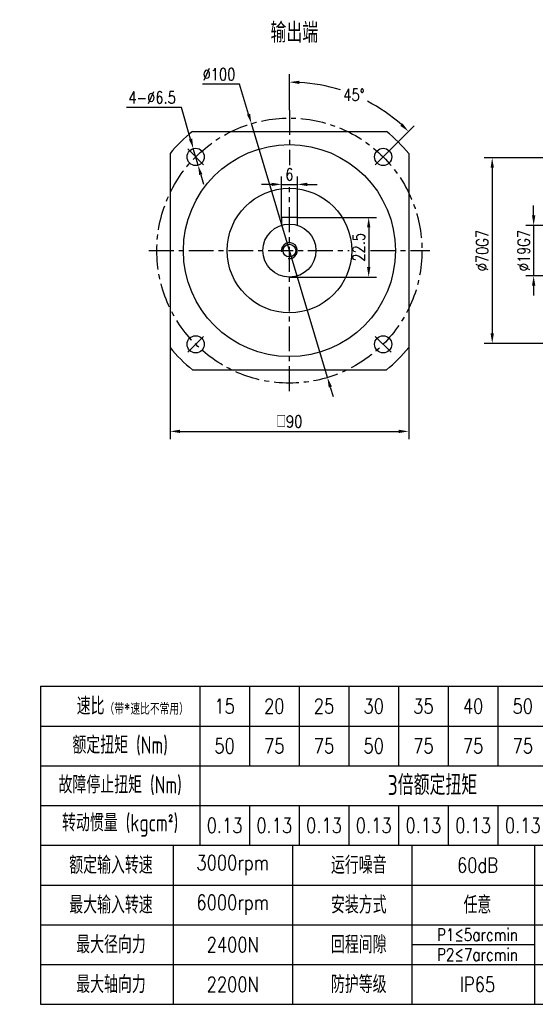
# Model space of a CAD drawing. Header units: inches. Extents: x 30 to 601, y 7 to 381.
# Tile 1 of 3: x 30 to 224, y 7 to 379. Entities that reach past the tile are written whole.
import ezdxf

# ---------------------------------------------------------------- set-up
doc = ezdxf.new("R2010")
doc.units = ezdxf.units.IN
doc.header["$LTSCALE"] = 15
doc.header["$MEASUREMENT"] = 0
doc.linetypes.add('CENTER', pattern=[2, 1.25, -0.25, 0.25, -0.25])
for name, color, linetype in [('1轮廓实线层', 7, 'Continuous'), ('2细线层', 4, 'Continuous'), ('3中心线层', 1, 'CENTER'), ('6文字层', 3, 'Continuous'), ('7标注层', 4, 'Continuous')]:
    doc.layers.add(name, color=color, linetype=linetype)
doc.styles.add('PC_TEXTSTYLE', font='isocp.shx', dxfattribs={"width": 0.8, "bigfont": 'HZFS.SHX'})
doc.styles.add('TH_GBDIM', font='romans.shx', dxfattribs={"width": 0.8, "bigfont": 'gbcbig.shx'})
doc.dimstyles.new('直径标注A3', dxfattribs={"dimscale": 1.5, "dimtxt": 3.5, "dimasz": 3, "dimexe": 2, "dimexo": 0.0625, "dimgap": 1, "dimtad": 1, "dimtih": 1, "dimtoh": 1, "dimdsep": 46, "dimtxsty": 'PC_TEXTSTYLE', "dimsah": 1, "dimcen": 0.09, "dimclrt": 3, "dimadec": 0, "dimazin": 0, "dimtfac": 0.7, "dimtmove": 0, "dimatfit": 0, "dimfxl": 1, "dimtzin": 0, "dimarcsym": 0})
doc.dimstyles.new('线性标注', dxfattribs={"dimscale": 1.5, "dimtxt": 2.5, "dimasz": 3, "dimexe": 2, "dimexo": 0, "dimgap": 1, "dimtad": 1, "dimdsep": 46, "dimtxsty": 'PC_TEXTSTYLE', "dimsah": 1, "dimcen": 0.09, "dimclrt": 3, "dimadec": 0, "dimazin": 0, "dimtfac": 0.7, "dimtix": 1, "dimtmove": 0, "dimatfit": 0, "dimfxl": 1, "dimtzin": 0, "dimarcsym": 0})
doc.dimstyles.new('角度标注', dxfattribs={"dimscale": 1.5, "dimtxt": 3.5, "dimasz": 3, "dimexe": 2, "dimexo": 0, "dimgap": 1, "dimtad": 1, "dimtih": 1, "dimtoh": 1, "dimdsep": 46, "dimtxsty": 'PC_TEXTSTYLE', "dimsah": 1, "dimcen": 0.09, "dimclrd": 4, "dimclrt": 3, "dimadec": 0, "dimazin": 0, "dimtfac": 0.7, "dimtmove": 0, "dimatfit": 0, "dimfxl": 1, "dimtzin": 0, "dimarcsym": 0})

# ---------------------------------------------------------------- blocks, each defined once
blk = doc.blocks.new('*D23')
at = {"layer": '7标注层', "color": 0, "lineweight": -2, "transparency": 16777216}
for p, q in [((236.21, 326.9), (204.85, 326.9)), ((207.85, 323.15), (207.85, 260.65)), ((236.21, 256.9), (204.85, 256.9))]:
    blk.add_line(p, q, dxfattribs=at)
at = {"layer": '7标注层', "color": 0, "transparency": 16777216}
for points in [[(207.23, 323.15), (208.48, 323.15), (207.85, 326.9)], [(207.23, 260.65), (208.48, 260.65), (207.85, 256.9)]]:
    blk.add_solid(points, dxfattribs=at)
at = {"layer": 'Defpoints', "color": 0, "transparency": 16777216}
for p in [(236.21, 326.9), (207.85, 256.9), (236.21, 256.9)]:
    blk.add_point(p, dxfattribs=at)
at = {"layer": '7标注层', "color": 3, "transparency": 16777216, "insert": (204.1, 291.9), "char_height": 4.5, "attachment_point": 5, "rotation": 90, "style": 'TH_GBDIM'}
blk.add_mtext('\\A1;%%c70G7', dxfattribs=at)
blk = doc.blocks.new('*D24')
at = {"layer": '7标注层', "color": 0, "lineweight": -2, "transparency": 16777216}
for p, q in [((223.48, 305.15), (223.48, 308.9)), ((244.21, 301.4), (220.48, 301.4)), ((223.48, 301.4), (223.48, 282.4)), ((243.71, 282.4), (220.48, 282.4)), ((223.48, 278.65), (223.48, 274.9))]:
    blk.add_line(p, q, dxfattribs=at)
at = {"layer": '7标注层', "color": 0, "transparency": 16777216}
for points in [[(222.86, 305.15), (224.11, 305.15), (223.48, 301.4)], [(222.86, 278.65), (224.11, 278.65), (223.48, 282.4)]]:
    blk.add_solid(points, dxfattribs=at)
at = {"layer": 'Defpoints', "color": 0, "transparency": 16777216}
for p in [(244.21, 301.4), (223.48, 282.4), (243.71, 282.4)]:
    blk.add_point(p, dxfattribs=at)
at = {"layer": '7标注层', "color": 3, "transparency": 16777216, "insert": (219.73, 291.9), "char_height": 4.5, "attachment_point": 5, "rotation": 90, "style": 'TH_GBDIM'}
blk.add_mtext('\\A1;%%c19G7', dxfattribs=at)
blk = doc.blocks.new('*D66')
at = {"layer": '7标注层', "color": 0, "lineweight": -2, "transparency": 16777216}
for p, q in [((90.65, 345.91), (69.95, 345.91)), ((94.07, 333.98), (90.65, 345.91)), ((96.89, 324.13), (95.1, 330.38)), ((97.93, 320.53), (98.96, 316.92))]:
    blk.add_line(p, q, dxfattribs=at)
at = {"layer": '7标注层', "color": 0, "transparency": 16777216}
for points in [[(94.67, 334.16), (93.47, 333.81), (95.1, 330.38)], [(98.53, 320.7), (97.33, 320.35), (96.89, 324.13)]]:
    blk.add_solid(points, dxfattribs=at)
at = {"layer": 'Defpoints', "color": 0, "transparency": 16777216}
for p in [(95.1, 330.38), (96.89, 324.13)]:
    blk.add_point(p, dxfattribs=at)
at = {"layer": '7标注层', "color": 3, "transparency": 16777216, "insert": (79.55, 349.66), "char_height": 4.5, "attachment_point": 5, "style": 'TH_GBDIM'}
blk.add_mtext('{4-∅6.5}{}{}', dxfattribs=at)
blk = doc.blocks.new('*D61')
at = {"layer": '7标注层', "color": 0, "lineweight": -2, "transparency": 16777216}
for p, q in [((86.35, 255.31), (86.35, 220.69)), ((176.35, 255.31), (176.35, 220.69)), ((90.1, 223.69), (172.6, 223.69))]:
    blk.add_line(p, q, dxfattribs=at)
at = {"layer": '7标注层', "color": 0, "transparency": 16777216}
for points in [[(90.1, 224.31), (90.1, 223.06), (86.35, 223.69)], [(172.6, 224.31), (172.6, 223.06), (176.35, 223.69)]]:
    blk.add_solid(points, dxfattribs=at)
at = {"layer": 'Defpoints', "color": 0, "transparency": 16777216}
for p in [(86.35, 255.31), (176.35, 255.31), (176.35, 223.69)]:
    blk.add_point(p, dxfattribs=at)
at = {"layer": '7标注层', "color": 3, "transparency": 16777216, "insert": (131.35, 227.44), "char_height": 4.5, "attachment_point": 5, "style": 'TH_GBDIM'}
blk.add_mtext('{□}90', dxfattribs=at)
blk = doc.blocks.new('*D62')
at = {"layer": '7标注层', "color": 0, "lineweight": -2, "transparency": 16777216}
for p, q in [((112.55, 354.68), (98.54, 354.68)), ((115.93, 343.39), (112.55, 354.68)), ((145.7, 244), (117.01, 339.8)), ((146.77, 240.41), (147.85, 236.82))]:
    blk.add_line(p, q, dxfattribs=at)
at = {"layer": '7标注层', "color": 0, "transparency": 16777216}
for points in [[(116.53, 343.57), (115.33, 343.21), (117.01, 339.8)], [(147.37, 240.59), (146.17, 240.23), (145.7, 244)]]:
    blk.add_solid(points, dxfattribs=at)
at = {"layer": 'Defpoints', "color": 0, "transparency": 16777216}
for p in [(117.01, 339.8), (145.7, 244)]:
    blk.add_point(p, dxfattribs=at)
at = {"layer": '7标注层', "color": 3, "transparency": 16777216, "insert": (104.79, 358.43), "char_height": 4.5, "attachment_point": 5, "style": 'TH_GBDIM'}
blk.add_mtext('∅100', dxfattribs=at)
blk = doc.blocks.new('*D63')
at = {"layer": '7标注层', "color": 0, "lineweight": -2, "transparency": 16777216}
for p, q in [((128.35, 304.4), (128.35, 319.89)), ((134.35, 304.4), (134.35, 319.89)), ((124.6, 316.89), (120.85, 316.89)), ((128.35, 316.89), (134.35, 316.89)), ((138.1, 316.89), (141.85, 316.89))]:
    blk.add_line(p, q, dxfattribs=at)
at = {"layer": '7标注层', "color": 0, "transparency": 16777216}
for points in [[(124.6, 317.51), (124.6, 316.26), (128.35, 316.89)], [(138.1, 317.51), (138.1, 316.26), (134.35, 316.89)]]:
    blk.add_solid(points, dxfattribs=at)
at = {"layer": 'Defpoints', "color": 0, "transparency": 16777216}
for p in [(134.35, 316.89), (128.35, 304.4), (134.35, 304.4)]:
    blk.add_point(p, dxfattribs=at)
at = {"layer": '7标注层', "color": 3, "transparency": 16777216, "insert": (131.35, 320.64), "char_height": 4.5, "attachment_point": 5, "style": 'TH_GBDIM'}
blk.add_mtext('6', dxfattribs=at)
blk = doc.blocks.new('*D64')
at = {"layer": '7标注层', "color": 0, "lineweight": -2, "transparency": 16777216}
for p, q in [((134.35, 304.4), (164.25, 304.4)), ((161.25, 300.65), (161.25, 285.65)), ((131.35, 281.9), (164.25, 281.9))]:
    blk.add_line(p, q, dxfattribs=at)
at = {"layer": '7标注层', "color": 0, "transparency": 16777216}
for points in [[(160.63, 300.65), (161.88, 300.65), (161.25, 304.4)], [(160.63, 285.65), (161.88, 285.65), (161.25, 281.9)]]:
    blk.add_solid(points, dxfattribs=at)
at = {"layer": 'Defpoints', "color": 0, "transparency": 16777216}
for p in [(134.35, 304.4), (131.35, 281.9), (161.25, 281.9)]:
    blk.add_point(p, dxfattribs=at)
at = {"layer": '7标注层', "color": 3, "transparency": 16777216, "insert": (157.5, 293.15), "char_height": 4.5, "attachment_point": 5, "rotation": 90, "style": 'TH_GBDIM'}
blk.add_mtext('22.5', dxfattribs=at)
blk = doc.blocks.new('*D65')
at = {"layer": '7标注层', "color": 0, "lineweight": -2, "transparency": 16777216}
for p, q in [((131.35, 344.9), (131.35, 358.48)), ((169.69, 330.24), (178.44, 338.98))]:
    blk.add_line(p, q, dxfattribs=at)
at = {"layer": '7标注层', "color": 4, "lineweight": -2, "transparency": 16777216}
for start, end in [(72.3937, 86.6204), (48.3796, 62.4261)]:
    blk.add_arc((131.35, 291.9), 63.58, start, end, dxfattribs=at)
at = {"layer": '7标注层', "color": 4, "transparency": 16777216}
for points in [[(135.08, 354.75), (135.12, 356), (131.35, 355.48)], [(174.01, 339.89), (173.16, 338.98), (176.31, 336.86)]]:
    blk.add_solid(points, dxfattribs=at)
at = {"layer": 'Defpoints', "color": 0, "transparency": 16777216}
for p in [(163.15, 346.97), (131.35, 344.9), (169.69, 330.24), (88.22, 248.77), (131.35, 238.9)]:
    blk.add_point(p, dxfattribs=at)
at = {"layer": '7标注层', "color": 3, "transparency": 16777216, "insert": (155.69, 350.64), "char_height": 4.5, "attachment_point": 5, "style": 'TH_GBDIM'}
blk.add_mtext('45°', dxfattribs=at)
blk = doc.blocks.new('909090902')
at = {"layer": '1轮廓实线层'}
for p, q in [((45.53, -23.28), (159.53, -23.28)), ((45.53, -23.28), (45.53, -71.28)), ((159.53, -23.28), (159.53, -71.28)), ((45.53, -47.28), (159.53, -47.28)), ((83.53, -47.28), (83.53, -71.28)), ((101.53, -47.28), (101.53, -71.28)), ((120.03, -47.28), (120.03, -71.28)), ((136.53, -47.28), (136.53, -71.28)), ((45.53, -71.28), (159.53, -71.28))]:
    blk.add_line(p, q, dxfattribs=at)
at = {"layer": '2细线层'}
for p, q in [((69.53, -23.28), (69.53, -47.28)), ((69.53, -23.28), (69.53, -35.28)), ((77.03, -23.28), (77.03, -35.28)), ((77.03, -23.28), (77.03, -35.28)), ((84.53, -23.28), (84.53, -35.28)), ((92.03, -23.28), (92.03, -35.28)), ((92.03, -23.28), (92.03, -35.28)), ((99.53, -23.28), (99.53, -35.28)), ((107.03, -23.28), (107.03, -35.28)), ((114.53, -23.28), (114.53, -35.28)), ((114.53, -23.28), (114.53, -35.28)), ((122.03, -23.28), (122.03, -35.28)), ((129.53, -23.28), (129.53, -35.28)), ((137.03, -23.28), (137.03, -35.28)), ((144.53, -23.28), (144.53, -35.28)), ((152.03, -23.28), (152.03, -35.28)), ((45.53, -29.28), (159.53, -29.28)), ((45.53, -35.28), (159.53, -35.28)), ((45.53, -35.28), (159.53, -35.28)), ((45.53, -41.28), (159.53, -41.28)), ((69.53, -41.28), (69.53, -47.28)), ((77.03, -41.28), (77.03, -47.28)), ((77.03, -41.28), (77.03, -47.28)), ((84.53, -41.28), (84.53, -47.28)), ((92.03, -41.28), (92.03, -47.28)), ((92.03, -41.28), (92.03, -47.28)), ((99.53, -41.28), (99.53, -47.28)), ((107.03, -41.28), (107.03, -47.28)), ((114.53, -41.28), (114.53, -47.28)), ((114.53, -41.28), (114.53, -47.28)), ((122.03, -41.28), (122.03, -47.28)), ((129.53, -41.28), (129.53, -47.28)), ((137.03, -41.28), (137.03, -47.28)), ((144.53, -41.28), (144.53, -47.28)), ((152.03, -41.28), (152.03, -47.28)), ((65.53, -47.28), (65.53, -71.28)), ((45.53, -53.28), (159.53, -53.28)), ((45.53, -59.28), (159.53, -59.28)), ((101.53, -62.28), (120.03, -62.28)), ((45.53, -65.28), (159.53, -65.28))]:
    blk.add_line(p, q, dxfattribs=at)
at = {"layer": '6文字层', "attachment_point": 5}
for s, width, heights, insert, char_height, style in [('速比{\\H0.66667x;（带\\Fromans,gbcbig|c134;*\\Fisocp,hzfs|c134;速比不常用）}', 56.5577, [0], (59.43, -26.28), 2.625, 'PC_TEXTSTYLE'), ('15', 10, [8], (73.28, -26.28), 2.25, 'TH_GBDIM'), ('20', 10, [8], (80.78, -26.28), 2.25, 'TH_GBDIM'), ('25', 10, [8], (88.28, -26.28), 2.25, 'TH_GBDIM'), ('30', 10, [8], (95.78, -26.28), 2.25, 'TH_GBDIM'), ('35', 10, [8], (103.28, -26.28), 2.25, 'TH_GBDIM'), ('40', 10, [8], (110.78, -26.28), 2.25, 'TH_GBDIM'), ('50', 10, [8], (118.28, -26.28), 2.25, 'TH_GBDIM'), ('60*', 10, [8], (125.78, -26.28), 2.25, 'TH_GBDIM'), ('70', 10, [8], (133.28, -26.28), 2.25, 'TH_GBDIM'), ('80', 10, [8], (140.78, -26.28), 2.25, 'TH_GBDIM'), ('90*', 10, [8], (148.28, -26.28), 2.25, 'TH_GBDIM'), ('100', 10, [8], (155.78, -26.28), 2.25, 'TH_GBDIM'), ('{\\H0.7x;额定扭矩 (Nm)\\H1.1429x; }', 51.3119, [0], (57.53, -32.28), 3.75, 'PC_TEXTSTYLE'), ('50', 10, [8], (73.28, -32.28), 2.25, 'TH_GBDIM'), ('75', 10, [8], (80.78, -32.28), 2.25, 'TH_GBDIM'), ('75', 5.9904, [8], (88.28, -32.28), 2.25, 'TH_GBDIM'), ('50', 10, [8], (95.78, -32.28), 2.25, 'TH_GBDIM'), ('75', 10, [8], (103.28, -32.28), 2.25, 'TH_GBDIM'), ('75', 10, [8], (110.78, -32.28), 2.25, 'TH_GBDIM'), ('75', 10, [8], (118.28, -32.28), 2.25, 'TH_GBDIM'), ('75', 10, [8], (125.78, -32.28), 2.25, 'TH_GBDIM'), ('75', 10, [8], (133.28, -32.28), 2.25, 'TH_GBDIM'), ('75', 10, [8], (140.78, -32.28), 2.25, 'TH_GBDIM'), ('50', 10, [8], (148.28, -32.28), 2.25, 'TH_GBDIM'), ('50', 10, [8], (155.78, -32.28), 2.25, 'TH_GBDIM'), ('\\pt17.5;故障停止扭矩 (Nm)', 53.1016, [0], (57.53, -38.28), 2.625, 'PC_TEXTSTYLE'), ('3倍额定扭矩  ', 46.0307, [0], (104.65, -38.2), 3, 'PC_TEXTSTYLE'), ('转动惯量 (kgcm²)', 51.3119, [0], (57.53, -44.28), 2.625, 'PC_TEXTSTYLE'), ('0.13', 10, [8], (73.28, -44.28), 2.25, 'TH_GBDIM'), ('0.13', 10, [8], (80.78, -44.28), 2.25, 'TH_GBDIM'), ('0.13', 10, [8], (88.28, -44.28), 2.25, 'TH_GBDIM'), ('0.13', 10, [8], (95.78, -44.28), 2.25, 'TH_GBDIM'), ('0.13', 10, [8], (103.28, -44.28), 2.25, 'TH_GBDIM'), ('0.13', 10, [8], (110.78, -44.28), 2.25, 'TH_GBDIM'), ('0.13', 10, [8], (118.28, -44.28), 2.25, 'TH_GBDIM'), ('0.13', 10, [8], (125.78, -44.28), 2.25, 'TH_GBDIM'), ('0.13', 10, [8], (133.28, -44.28), 2.25, 'TH_GBDIM'), ('0.13', 10, [8], (140.78, -44.28), 2.25, 'TH_GBDIM'), ('0.13', 10, [8], (148.28, -44.28), 2.25, 'TH_GBDIM'), ('0.13', 10, [8], (155.78, -44.28), 2.25, 'TH_GBDIM'), ('额定输入转速 ', 40.4157, [0], (56.14, -50.28), 2.625, 'PC_TEXTSTYLE'), ('运行噪音', 33.8738, [0], (93.53, -50.28), 2.625, 'PC_TEXTSTYLE'), ('60dB', 32, [0], (111.44, -50.28), 2.25, 'TH_GBDIM'), ('满载效率', 33.8738, [0], (128.23, -50.28), 2.625, 'PC_TEXTSTYLE'), ('3000rpm', 32, [0], (74.51, -50.28), 2.25, 'TH_GBDIM'), ('94%', 32, [0], (147.81, -50.28), 2.25, 'TH_GBDIM'), ('最大输入转速 ', 40.4157, [0], (56.14, -56.28), 2.625, 'PC_TEXTSTYLE'), ('安装方式', 33.8738, [0], (93.53, -56.28), 2.625, 'PC_TEXTSTYLE'), ('{\\Fisocp,hzfs|c134;任意}', 32, [0], (111.44, -56.28), 2.625, 'TH_GBDIM'), ('工作温度', 33.8738, [0], (128.23, -56.28), 2.625, 'PC_TEXTSTYLE'), ('-25°～+90°', 45.2953, [0], (147.81, -56.28), 2.625, 'TH_GBDIM'), ('6000rpm', 32, [0], (74.51, -56.28), 2.25, 'TH_GBDIM'), ('最大径向力 ', 33.8738, [0], (56.14, -62.28), 2.625, 'PC_TEXTSTYLE'), ('回程间隙', 33.8738, [0], (93.53, -62.28), 2.625, 'PC_TEXTSTYLE'), ('P1≤5arcmin', 32, [0], (111.44, -60.78), 1.875, 'TH_GBDIM'), ('润滑方式', 33.8738, [0], (128.23, -62.28), 2.625, 'PC_TEXTSTYLE'), ('{\\Fisocp,hzfs|c134;长效润滑}', 32, [0], (147.81, -62.28), 2.625, 'TH_GBDIM'), ('2400N', 32, [0], (74.51, -62.28), 2.25, 'TH_GBDIM'), ('P2≤7arcmin', 32, [0], (111.44, -63.78), 1.875, 'TH_GBDIM'), ('最大轴向力 ', 33.8738, [0], (56.14, -68.28), 2.625, 'PC_TEXTSTYLE'), ('防护等级', 33.8738, [0], (93.53, -68.28), 2.625, 'PC_TEXTSTYLE'), ('平均寿命', 33.8738, [0], (128.23, -68.28), 2.625, 'PC_TEXTSTYLE'), ('20000h（连续运行减半）', 53.5588, [0], (147.81, -68.28), 2.25, 'TH_GBDIM'), ('2200N', 32, [0], (74.51, -68.28), 2.25, 'TH_GBDIM'), ('IP65', 32, [0], (111.44, -68.28), 2.25, 'TH_GBDIM')]:
    blk.add_mtext_dynamic_manual_height_columns(s, width=width, gutter_width=25, heights=heights, dxfattribs=dict(at, insert=insert, char_height=char_height, style=style))

msp = doc.modelspace()

# ---------------------------------------------------------------- linework, layer by layer
for p, q in [((94.761, 336.9), (167.946, 336.9)), ((86.353, 328.493), (86.353, 255.308)), ((176.353, 328.493), (176.353, 255.308)), ((94.761, 246.9), (167.946, 246.9))]:
    msp.add_line(p, q)
for centre, radius in [((131.353, 291.9), 40), ((95.998, 327.256), 3.25), ((166.709, 327.256), 3.25), ((95.998, 256.545), 3.25), ((166.709, 256.545), 3.25)]:
    msp.add_circle(centre, radius)
for start, end in [(129.11674, 140.88326), (39.11674, 50.88326), (219.11674, 230.88326), (309.11674, 320.88326)]:
    msp.add_arc((131.353, 291.9), 58, start, end)
at = {"layer": '1轮廓实线层'}
for p, q in [((134.353, 304.4), (128.353, 304.4)), ((128.353, 304.4), (128.353, 301.44)), ((134.353, 301.44), (134.353, 304.4))]:
    msp.add_line(p, q, dxfattribs=at)
for radius in [23.5, 10, 2.4]:
    msp.add_circle((131.353, 291.9), radius, dxfattribs=at)
at = {"layer": '2细线层'}
msp.add_arc((131.353, 291.9), 3, 260, 190, dxfattribs=at)
at = {"layer": '3中心线层', "ltscale": 0.5}
for p, q in [((131.353, 344.9), (131.353, 324.16)), ((93.015, 330.239), (98.981, 324.272)), ((169.692, 330.239), (163.726, 324.272)), ((131.353, 238.9), (131.353, 315.88)), ((78.353, 291.9), (153.846, 291.9)), ((161.983, 291.9), (184.353, 291.9)), ((93.015, 253.562), (98.981, 259.528)), ((169.692, 253.562), (163.726, 259.528))]:
    msp.add_line(p, q, dxfattribs=at)
msp.add_circle((131.353, 291.9), 50, dxfattribs=at)

# ---------------------------------------------------------------- block references
at = {"layer": '1轮廓实线层', "xscale": 2.5, "yscale": 2.5, "zscale": 2.5}
msp.add_blockref('909090902', (-76.317, 185.708), dxfattribs=at)

# ---------------------------------------------------------------- texts
at = {"layer": '6文字层', "insert": (124.205, 377.904), "char_height": 7.5, "attachment_point": 1, "style": 'PC_TEXTSTYLE'}
msp.add_mtext_dynamic_manual_height_columns('{\\C3;输出端}', width=30.34979, gutter_width=25, heights=[0], dxfattribs=at)

# ---------------------------------------------------------------- dimensions: what is measured, and where the dimension line sits
at = {"layer": '7标注层'}
dim = msp.add_diameter_dim_2p(p1=(145.698, 244.002), p2=(117.009, 339.799), dimstyle='直径标注A3', override={"dimtxt": 3, "dimasz": 2.5, "dimtxsty": 'TH_GBDIM', "dimadec": 2}, dxfattribs=at)
dim.commit()
dim.dimension.update_dxf_attribs({"geometry": '*D62', "text_midpoint": (104.795, 354.683), "dimtype": 163})
dim = msp.add_angular_dim_2l(base=(163.146, 346.966), line1=((131.353, 344.9), (131.353, 238.9)), line2=((88.22, 248.767), (169.692, 330.239)), dimstyle='角度标注', override={"dimtxt": 3, "dimasz": 2.5, "dimdec": 0, "dimtxsty": 'TH_GBDIM'}, dxfattribs=at)
dim.commit()
dim.dimension.update_dxf_attribs({"geometry": '*D65', "text_midpoint": (155.686, 350.644)})
dim = msp.add_diameter_dim_2p(p1=(96.894, 324.132), p2=(95.102, 330.38), text='{4-<>}{}{}', dimstyle='直径标注A3', override={"dimtxt": 3, "dimasz": 2.5, "dimtxsty": 'TH_GBDIM', "dimadec": 2}, dxfattribs=at)
dim.commit()
dim.dimension.update_dxf_attribs({"geometry": '*D66', "text_midpoint": (79.546, 345.909), "dimtype": 163})
dim = msp.add_linear_dim(base=(134.353, 316.887), p1=(128.353, 304.4), p2=(134.353, 304.4), dimstyle='线性标注', override={"dimtxt": 3, "dimasz": 2.5, "dimdec": 0, "dimtxsty": 'TH_GBDIM'}, dxfattribs=at)
dim.commit()
dim.dimension.update_dxf_attribs({"geometry": '*D63', "text_midpoint": (131.353, 320.637)})
for base, p1, p2, picture, middle in [((207.851, 256.9), (236.21, 326.9), (236.21, 256.9), '*D23', (204.101, 291.9)), ((223.483, 282.404), (244.211, 301.404), (243.71, 282.404), '*D24', (219.733, 291.904))]:
    dim = msp.add_linear_dim(base=base, p1=p1, p2=p2, angle=90, text='\\A1;%%c<>G7', dimstyle='线性标注', override={"dimtxt": 3, "dimasz": 2.5, "dimdec": 0, "dimtxsty": 'TH_GBDIM'}, dxfattribs=at)
    dim.commit()
    dim.dimension.update_dxf_attribs({"geometry": picture, "text_midpoint": middle})
dim = msp.add_linear_dim(base=(161.252, 281.9), p1=(134.353, 304.4), p2=(131.353, 281.9), angle=90, dimstyle='线性标注', override={"dimtxt": 3, "dimasz": 2.5, "dimgap": 1, "dimtad": 1, "dimjust": 0, "dimdec": 1, "dimlfac": 1, "dimtxsty": 'TH_GBDIM', "dimse1": 0, "dimse2": 0, "dimsd1": 0, "dimsd2": 0, "dimadec": 1}, dxfattribs=at)
dim.commit()
dim.dimension.update_dxf_attribs({"geometry": '*D64', "text_midpoint": (157.502, 293.15)})
dim = msp.add_linear_dim(base=(176.353, 223.686), p1=(86.353, 255.308), p2=(176.353, 255.308), text='{□}<>', dimstyle='线性标注', override={"dimtxt": 3, "dimasz": 2.5, "dimdec": 0, "dimtxsty": 'TH_GBDIM'}, dxfattribs=at)
dim.commit()
dim.dimension.update_dxf_attribs({"geometry": '*D61', "text_midpoint": (131.353, 227.436)})

doc.saveas('drawing.dxf')
